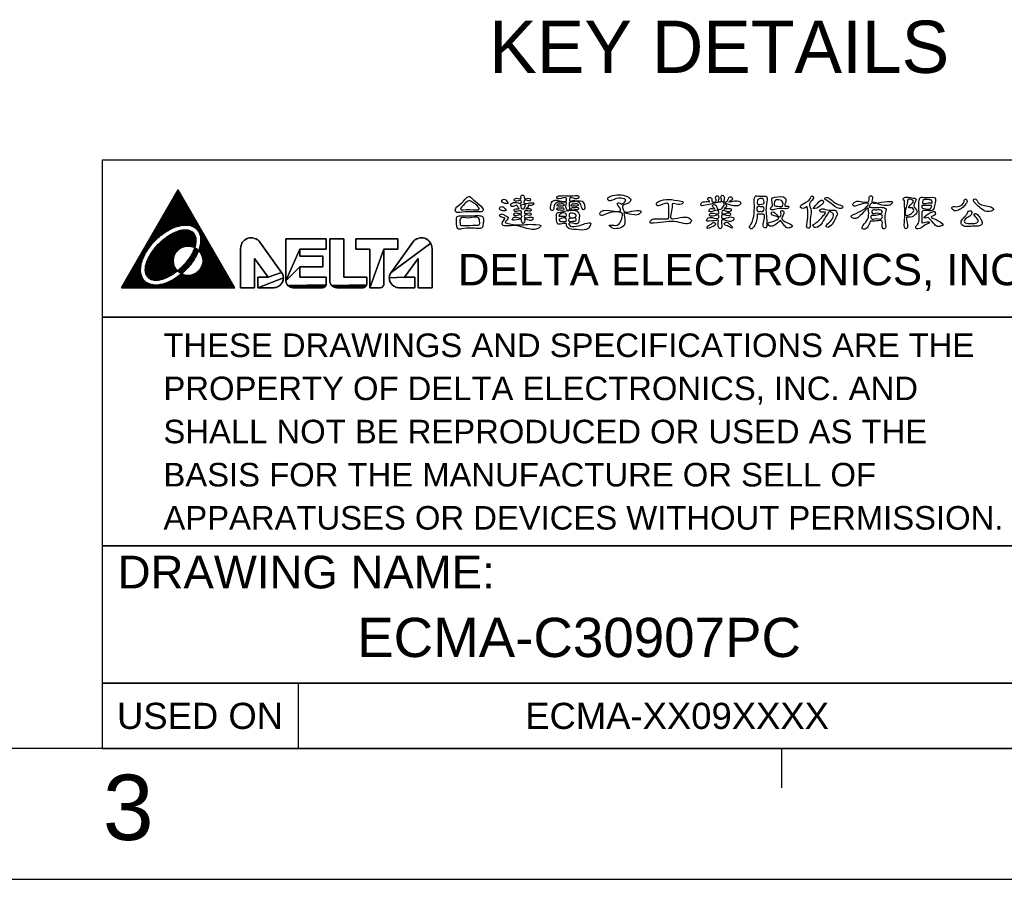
# Model space of a CAD drawing. Extents: x 0 to 420, y 0 to 297.
# Tile 5 of 8: x 252 to 327, y 0 to 66. Entities that reach past the tile are written whole.
import ezdxf
from ezdxf.enums import TextEntityAlignment as Align

# ---------------------------------------------------------------- set-up
doc = ezdxf.new("R2010")
doc.units = 0
doc.header["$LTSCALE"] = 23.1
doc.layers.get('0').update_dxf_attribs({"linetype": 'CONTINUOUS'})
doc.layers.add('8_ALL_NOTES_BALLOONS_SYMBOLS_GT', color=7, linetype='CONTINUOUS')
doc.styles.add('TEXTSTYLE_0', font='txt', dxfattribs={"width": 0.8})
doc.styles.add('TEXTSTYLE_1', font='txt', dxfattribs={"width": 0.8})

msp = doc.modelspace()

# ---------------------------------------------------------------- linework, layer by layer
at = {"color": 3, "linetype": 'CONTINUOUS'}
for p, q in [((410, 55), (258, 55)), ((258, 55), (258, 10)), ((410, 43), (258, 43)), ((258, 43), (331, 43)), ((258, 43), (258, 25.5)), ((410, 25.5), (258, 25.5)), ((258, 25.5), (402, 25.5)), ((258, 25.5), (258, 15)), ((258, 25.5), (331, 25.5)), ((402, 15), (258, 15)), ((258, 15), (402, 15)), ((258, 15), (402, 15)), ((258, 15), (258, 10)), ((315, 15), (273, 15)), ((273, 15), (273, 10)), ((410, 10), (10, 10)), ((258, 10), (402, 10)), ((310, 10), (310, 7))]:
    msp.add_line(p, q, dxfattribs=at)
at = {"color": 5, "linetype": 'CONTINUOUS'}
for p, q in [((259.5, 45.25), (263.830357, 52.75)), ((268.160713, 45.25), (263.830357, 52.75)), ((263.395676, 51.99715), (264.265039, 51.99715)), ((263.440784, 52.075275), (264.21993, 52.075275)), ((263.485892, 52.1534), (264.174822, 52.1534)), ((263.531, 52.231525), (264.129715, 52.231525)), ((263.576107, 52.30965), (264.084606, 52.30965)), ((263.621216, 52.387775), (264.039498, 52.387775)), ((263.666323, 52.4659), (263.994391, 52.4659)), ((263.711431, 52.544025), (263.949282, 52.544025)), ((263.756538, 52.62215), (263.904175, 52.62215)), ((263.761288, 52.630376), (263.848862, 52.71795)), ((263.831187, 52.700275), (263.859067, 52.700275)), ((262.989705, 51.294025), (264.671009, 51.294025)), ((263.034812, 51.37215), (264.625901, 51.37215)), ((263.079921, 51.450275), (264.580794, 51.450275)), ((263.125028, 51.5284), (264.535685, 51.5284)), ((263.170136, 51.606525), (264.490577, 51.606525)), ((263.215245, 51.68465), (264.44547, 51.68465)), ((263.260352, 51.762775), (264.400362, 51.762775)), ((263.30546, 51.8409), (264.355254, 51.8409)), ((263.350569, 51.919025), (264.310146, 51.919025)), ((262.538626, 50.512775), (265.122087, 50.512775)), ((262.583733, 50.5909), (265.07698, 50.5909)), ((262.628842, 50.669025), (265.031872, 50.669025)), ((262.67395, 50.74715), (264.986765, 50.74715)), ((262.719057, 50.825275), (264.941656, 50.825275)), ((262.764166, 50.9034), (264.896548, 50.9034)), ((262.809274, 50.981525), (264.851441, 50.981525)), ((262.854381, 51.05965), (264.806332, 51.05965)), ((262.89949, 51.137775), (264.761225, 51.137775)), ((262.944597, 51.2159), (264.716117, 51.2159)), ((262.087547, 49.731525), (263.233452, 49.731525)), ((262.132655, 49.80965), (263.398058, 49.80965)), ((262.177764, 49.887775), (263.590121, 49.887775)), ((262.222871, 49.9659), (263.833189, 49.9659)), ((262.267979, 50.044025), (264.297577, 50.044025)), ((262.313087, 50.12215), (265.347627, 50.12215)), ((262.358195, 50.200275), (265.30252, 50.200275)), ((262.403302, 50.2784), (265.257411, 50.2784)), ((262.44841, 50.356525), (265.212304, 50.356525)), ((262.493518, 50.43465), (265.167196, 50.43465)), ((264.4939, 50.044025), (265.392735, 50.044025)), ((264.880251, 49.9659), (265.437843, 49.9659)), ((265.04528, 49.887775), (265.482951, 49.887775)), ((265.159304, 49.80965), (265.528058, 49.80965)), ((265.245872, 49.731525), (265.573167, 49.731525)), ((261.681576, 49.0284), (262.235362, 49.0284)), ((261.726685, 49.106525), (262.321792, 49.106525)), ((261.771792, 49.18465), (262.41261, 49.18465)), ((261.8169, 49.262775), (262.508272, 49.262775)), ((261.862007, 49.3409), (262.609351, 49.3409)), ((261.907116, 49.419025), (262.716585, 49.419025)), ((261.952224, 49.49715), (262.830948, 49.49715)), ((261.997331, 49.575275), (262.953775, 49.575275)), ((262.04244, 49.6534), (263.086973, 49.6534)), ((262.814266, 49.0284), (265.177756, 49.0284)), ((262.918761, 49.106525), (265.16444, 49.106525)), ((263.030326, 49.18465), (265.144055, 49.18465)), ((263.150381, 49.262775), (265.11518, 49.262775)), ((263.281039, 49.3409), (265.075702, 49.3409)), ((263.425681, 49.419025), (265.02224, 49.419025)), ((263.5904, 49.49715), (264.9487, 49.49715)), ((263.788651, 49.575275), (264.841629, 49.575275)), ((264.069037, 49.6534), (264.652422, 49.6534)), ((265.314312, 49.6534), (265.618275, 49.6534)), ((265.369472, 49.575275), (265.663382, 49.575275)), ((265.414261, 49.49715), (265.70849, 49.49715)), ((265.450586, 49.419025), (265.753599, 49.419025)), ((265.479782, 49.3409), (265.798706, 49.3409)), ((265.502822, 49.262775), (265.843814, 49.262775)), ((265.520447, 49.18465), (265.888922, 49.18465)), ((265.533227, 49.106525), (265.93403, 49.106525)), ((265.541619, 49.0284), (265.979137, 49.0284)), ((275.15813, 49.000341), (272.066716, 49.000341)), ((272.066716, 49.000341), (272.066716, 45.785763)), ((272.066716, 49.000341), (275.15813, 49.000341)), ((272.066716, 49.000341), (272.066716, 45.785762)), ((275.15813, 48.196696), (275.15813, 49.000341)), ((275.15813, 49.000341), (275.15813, 48.196696)), ((275.426012, 49.000341), (275.426012, 45.78497)), ((276.497538, 49.000341), (275.426012, 49.000341)), ((275.426012, 49.000341), (276.497537, 49.000341)), ((275.426012, 45.785762), (275.426012, 49.000341)), ((276.497537, 46.053644), (276.497537, 49.000341)), ((276.497538, 46.053644), (276.497538, 49.000341)), ((280.638925, 49.000341), (277.424346, 49.000341)), ((277.424346, 49.000341), (277.424346, 48.196696)), ((277.424346, 49.000341), (277.424346, 48.196696)), ((277.424346, 49.000341), (280.638925, 49.000341)), ((280.638925, 48.196696), (280.638925, 49.000341)), ((280.638925, 49.000341), (280.638925, 48.196696)), ((261.230497, 48.24715), (261.55563, 48.24715)), ((261.275605, 48.325275), (261.610901, 48.325275)), ((261.320714, 48.4034), (261.668712, 48.4034)), ((261.365821, 48.481525), (261.729136, 48.481525)), ((261.410929, 48.55965), (261.792265, 48.55965)), ((261.456037, 48.637775), (261.858204, 48.637775)), ((261.501145, 48.7159), (261.92708, 48.7159)), ((261.546252, 48.794025), (261.999041, 48.794025)), ((261.591361, 48.87215), (262.074262, 48.87215)), ((261.636468, 48.950275), (262.152952, 48.950275)), ((262.019815, 48.24715), (263.962217, 48.24715)), ((262.083686, 48.325275), (264.098552, 48.325275)), ((262.150499, 48.4034), (264.313475, 48.4034)), ((262.220381, 48.481525), (265.133383, 48.481525)), ((262.293489, 48.55965), (265.151455, 48.55965)), ((262.370012, 48.637775), (265.16611, 48.637775)), ((262.450186, 48.7159), (265.177116, 48.7159)), ((262.534295, 48.794025), (265.184187, 48.794025)), ((262.622692, 48.87215), (265.18697, 48.87215)), ((262.715826, 48.950275), (265.185016, 48.950275)), ((264.863244, 48.4034), (265.112085, 48.4034)), ((265.06041, 48.24715), (265.214501, 48.24715)), ((265.078166, 48.325275), (265.087717, 48.325275)), ((265.440968, 48.24715), (266.430216, 48.24715)), ((265.463735, 48.325275), (266.385109, 48.325275)), ((265.483962, 48.4034), (266.340001, 48.4034)), ((265.501576, 48.481525), (266.294894, 48.481525)), ((265.516486, 48.55965), (266.249785, 48.55965)), ((265.528585, 48.637775), (266.204677, 48.637775)), ((265.537747, 48.7159), (266.15957, 48.7159)), ((265.543825, 48.794025), (266.114461, 48.794025)), ((265.54599, 48.950275), (266.024246, 48.950275)), ((265.546642, 48.87215), (266.069353, 48.87215)), ((268.60581, 48.2552), (268.60581, 45.25)), ((268.60581, 48.255199), (268.60581, 45.25)), ((271.737574, 46.419334), (270.078604, 48.72985)), ((270.078996, 48.729304), (271.737105, 46.419987)), ((281.777206, 48.72985), (280.118236, 46.419334)), ((281.776814, 48.729304), (280.118705, 46.419987)), ((283.25, 48.2552), (283.25, 45.25)), ((283.25, 45.25), (283.25, 48.255199)), ((260.779419, 47.4659), (261.133547, 47.4659)), ((260.824526, 47.544025), (261.165302, 47.544025)), ((260.869635, 47.62215), (261.19939, 47.62215)), ((260.914742, 47.700275), (261.23579, 47.700275)), ((260.95985, 47.7784), (261.274495, 47.7784)), ((261.004958, 47.856525), (261.315502, 47.856525)), ((261.050066, 47.93465), (261.358821, 47.93465)), ((261.095173, 48.012775), (261.404465, 48.012775)), ((261.140281, 48.0909), (261.452458, 48.0909)), ((261.18539, 48.169025), (261.502832, 48.169025)), ((261.528235, 47.4659), (263.473867, 47.4659)), ((261.565732, 47.544025), (263.487441, 47.544025)), ((261.605834, 47.62215), (263.506814, 47.62215)), ((261.648511, 47.700275), (263.532304, 47.700275)), ((261.693752, 47.7784), (263.564366, 47.7784)), ((261.741554, 47.856525), (263.603646, 47.856525)), ((261.791926, 47.93465), (263.651047, 47.93465)), ((261.844895, 48.012775), (263.707882, 48.012775)), ((261.900495, 48.0909), (263.77613, 48.0909)), ((261.95878, 48.169025), (263.858984, 48.169025)), ((264.640192, 47.4659), (265.082669, 47.4659)), ((264.693875, 47.544025), (265.128951, 47.544025)), ((264.744954, 47.62215), (265.172904, 47.62215)), ((264.793455, 47.700275), (265.214541, 47.700275)), ((264.839394, 47.7784), (265.253873, 47.7784)), ((264.882772, 47.856525), (265.290904, 47.856525)), ((264.923579, 47.93465), (265.325624, 47.93465)), ((264.961791, 48.012775), (265.358019, 48.012775)), ((264.99737, 48.0909), (265.388063, 48.0909)), ((265.030265, 48.169025), (265.317735, 48.169025)), ((265.40059, 48.0909), (266.520432, 48.0909)), ((265.415727, 48.169025), (266.475325, 48.169025)), ((265.468836, 48.012775), (266.56554, 48.012775)), ((265.525671, 47.93465), (266.610649, 47.93465)), ((265.573074, 47.856525), (266.655756, 47.856525)), ((265.612352, 47.7784), (266.700864, 47.7784)), ((265.644416, 47.700275), (266.745972, 47.700275)), ((265.669905, 47.62215), (266.79108, 47.62215)), ((265.689277, 47.544025), (266.836187, 47.544025)), ((265.702852, 47.4659), (266.881296, 47.4659)), ((269.677336, 45.25), (269.677336, 47.484563)), ((269.677336, 47.484563), (270.704748, 46.053644)), ((269.677336, 45.25), (269.677336, 47.484563)), ((269.677336, 47.484563), (270.704748, 46.053644)), ((273.138242, 47.660933), (273.138242, 48.196696)), ((273.138242, 48.196696), (275.15813, 48.196696)), ((273.138242, 48.196696), (275.15813, 48.196696)), ((273.138242, 48.196696), (273.138242, 47.660934)), ((273.138242, 47.660934), (274.890248, 47.660934)), ((274.890249, 47.660933), (273.138242, 47.660933)), ((274.890248, 46.857289), (274.890248, 47.660934)), ((274.890249, 46.857289), (274.890249, 47.660933)), ((277.424346, 48.196696), (278.495872, 48.196696)), ((277.424346, 48.196696), (278.495872, 48.196696)), ((278.495872, 48.196696), (278.495872, 45.25)), ((278.495872, 48.196696), (278.495872, 45.25)), ((279.567399, 45.527118), (279.567399, 48.196696)), ((279.567399, 48.196696), (280.638925, 48.196696)), ((280.638925, 48.196696), (279.567399, 48.196696)), ((279.567399, 48.196696), (279.567399, 45.527119)), ((281.151062, 46.053644), (282.178474, 47.484563)), ((282.178473, 47.484563), (281.151062, 46.053644)), ((282.178473, 45.25), (282.178473, 47.484563)), ((282.178474, 47.484563), (282.178474, 45.25)), ((260.373447, 46.762775), (260.96028, 46.762775)), ((260.418556, 46.8409), (260.968616, 46.8409)), ((260.463663, 46.919025), (260.979927, 46.919025)), ((260.508771, 46.99715), (260.994081, 46.99715)), ((260.553878, 47.075275), (261.010966, 47.075275)), ((260.598987, 47.1534), (261.030488, 47.1534)), ((260.644095, 47.231525), (261.05257, 47.231525)), ((260.689202, 47.30965), (261.07714, 47.30965)), ((260.734311, 47.387775), (261.104147, 47.387775)), ((261.32055, 46.762775), (263.606816, 46.762775)), ((261.330512, 46.8409), (263.566979, 46.8409)), ((261.344197, 46.919025), (263.534414, 46.919025)), ((261.361356, 46.99715), (263.508461, 46.99715)), ((261.381791, 47.075275), (263.488655, 47.075275)), ((261.405335, 47.1534), (263.474666, 47.1534)), ((261.431851, 47.231525), (263.466277, 47.231525)), ((261.461231, 47.30965), (263.463364, 47.30965)), ((261.493382, 47.387775), (263.465881, 47.387775)), ((264.02726, 46.762775), (264.553591, 46.762775)), ((264.108476, 46.8409), (264.623293, 46.8409)), ((264.185972, 46.919025), (264.690021, 46.919025)), ((264.259992, 46.99715), (264.753905, 46.99715)), ((264.330737, 47.075275), (264.815059, 47.075275)), ((264.398373, 47.1534), (264.873574, 47.1534)), ((264.463037, 47.231525), (264.929532, 47.231525)), ((264.524837, 47.30965), (264.982999, 47.30965)), ((264.583865, 47.387775), (265.03403, 47.387775)), ((265.569904, 46.762775), (267.287266, 46.762775)), ((265.60974, 46.8409), (267.242159, 46.8409)), ((265.642306, 46.919025), (267.197051, 46.919025)), ((265.668257, 46.99715), (267.151942, 46.99715)), ((265.688063, 47.075275), (267.106835, 47.075275)), ((265.702052, 47.1534), (267.061727, 47.1534)), ((265.710441, 47.231525), (267.016618, 47.231525)), ((265.710839, 47.387775), (266.926403, 47.387775)), ((265.713356, 47.30965), (266.971511, 47.30965)), ((273.138242, 46.053644), (273.138242, 46.857289)), ((273.138242, 46.857289), (274.890249, 46.857289)), ((273.138242, 46.857289), (273.138242, 46.053644)), ((273.138242, 46.857289), (274.890248, 46.857289)), ((259.922369, 45.981525), (261.097056, 45.981525)), ((259.967476, 46.05965), (261.058572, 46.05965)), ((260.012585, 46.137775), (261.02754, 46.137775)), ((260.057692, 46.2159), (261.002901, 46.2159)), ((260.1028, 46.294025), (260.983861, 46.294025)), ((260.147909, 46.37215), (260.969808, 46.37215)), ((260.193016, 46.450275), (260.960259, 46.450275)), ((260.238123, 46.5284), (260.954822, 46.5284)), ((260.283232, 46.606525), (260.953182, 46.606525)), ((260.32834, 46.68465), (260.955075, 46.68465)), ((261.313072, 46.606525), (263.712446, 46.606525)), ((261.31461, 46.68465), (263.654855, 46.68465)), ((261.316411, 46.5284), (263.75786, 46.5284)), ((261.325241, 46.450275), (263.65785, 46.450275)), ((261.340372, 46.37215), (263.551538, 46.37215)), ((261.36291, 46.294025), (263.437821, 46.294025)), ((261.394431, 46.2159), (263.315121, 46.2159)), ((261.437315, 46.137775), (263.181057, 46.137775)), ((261.495476, 46.05965), (263.031716, 46.05965)), ((261.576285, 45.981525), (262.859727, 45.981525)), ((263.636434, 45.981525), (267.738345, 45.981525)), ((263.752955, 46.05965), (267.693237, 46.05965)), ((263.78163, 46.5284), (264.324935, 46.5284)), ((263.852378, 46.606525), (264.404613, 46.606525)), ((263.862026, 46.137775), (267.64813, 46.137775)), ((263.86573, 46.450275), (264.24146, 46.450275)), ((263.94202, 46.68465), (264.48076, 46.68465)), ((263.964703, 46.2159), (264.337174, 46.2159)), ((263.97081, 46.37215), (264.153872, 46.37215)), ((264.061781, 46.294025), (264.110516, 46.294025)), ((264.839545, 46.2159), (267.603021, 46.2159)), ((265.066203, 46.294025), (267.557913, 46.294025)), ((265.205909, 46.37215), (267.512806, 46.37215)), ((265.310989, 46.450275), (267.467698, 46.450275)), ((265.395088, 46.5284), (267.42259, 46.5284)), ((265.464273, 46.606525), (267.377482, 46.606525)), ((265.521863, 46.68465), (267.332375, 46.68465)), ((270.704748, 46.053644), (269.923663, 46.053644)), ((269.923663, 46.053644), (269.923663, 45.25)), ((269.923663, 46.053644), (269.923663, 45.25)), ((269.923663, 46.053644), (270.704748, 46.053644)), ((275.15813, 46.053644), (273.138242, 46.053644)), ((273.138242, 46.053644), (275.15813, 46.053644)), ((275.15813, 45.527118), (275.15813, 46.053644)), ((275.15813, 46.053644), (275.15813, 45.527119)), ((276.497537, 46.053644), (278.249545, 46.053644)), ((278.249545, 46.053644), (276.497538, 46.053644)), ((278.249545, 45.527118), (278.249545, 46.053644)), ((278.249545, 46.053644), (278.249545, 45.527119)), ((281.932146, 46.053644), (281.151062, 46.053644)), ((281.932146, 46.053644), (281.151062, 46.053644)), ((281.932146, 45.25), (281.932146, 46.053644)), ((281.932146, 46.053644), (281.932146, 45.25)), ((259.5, 45.25), (268.160713, 45.25)), ((259.516397, 45.2784), (268.144316, 45.2784)), ((259.561506, 45.356525), (268.099208, 45.356525)), ((259.606613, 45.43465), (268.054101, 45.43465)), ((259.651721, 45.512775), (261.682282, 45.512775)), ((259.69683, 45.5909), (261.492974, 45.5909)), ((259.741937, 45.669025), (261.368512, 45.669025)), ((259.787045, 45.74715), (261.27568, 45.74715)), ((259.832154, 45.825275), (261.202892, 45.825275)), ((259.877261, 45.9034), (261.144455, 45.9034)), ((261.697491, 45.9034), (262.647341, 45.9034)), ((261.950046, 45.825275), (262.303606, 45.825275)), ((262.582977, 45.512775), (268.008992, 45.512775)), ((262.850325, 45.5909), (267.963885, 45.5909)), ((263.052823, 45.669025), (267.918777, 45.669025)), ((263.223695, 45.74715), (267.873669, 45.74715)), ((263.37452, 45.825275), (267.828561, 45.825275)), ((263.510997, 45.9034), (267.783454, 45.9034)), ((268.60581, 45.25), (269.677336, 45.25)), ((268.60581, 45.25), (269.677336, 45.25)), ((269.923663, 45.25), (271.136828, 45.25)), ((269.923663, 45.25), (271.136828, 45.25)), ((272.602479, 45.25), (274.881011, 45.25)), ((272.602479, 45.25), (274.881011, 45.25)), ((275.961775, 45.25), (277.972426, 45.25)), ((275.961775, 45.25), (277.972426, 45.25)), ((278.495872, 45.25), (279.29028, 45.25)), ((278.495872, 45.25), (279.29028, 45.25)), ((280.718981, 45.25), (281.932146, 45.25)), ((281.932146, 45.25), (280.718981, 45.25)), ((283.25, 45.25), (282.178473, 45.25)), ((282.178474, 45.25), (283.25, 45.25))]:
    msp.add_line(p, q, dxfattribs=at)
at = {"color": 4, "linetype": 'CONTINUOUS'}
msp.add_line((0, 0), (420, 0), dxfattribs=at)
at = {"color": 5, "linetype": 'CONTINUOUS'}
for points in [[(269.268473, 49.054081), (269.369978, 49.06662), (269.472254, 49.066315), (269.573682, 49.053169), (269.672657, 49.02739), (269.767611, 48.989388), (269.857041, 48.939762), (269.939533, 48.8793), (270.013779, 48.808958), (270.078604, 48.72985), (271.737574, 46.419334), (270.704748, 46.053644), (269.677336, 47.484563), (269.677336, 45.249999), (268.60581, 45.249999), (268.60581, 48.255199), (268.612244, 48.357273), (268.631445, 48.457731), (268.663108, 48.554983), (268.706733, 48.647489), (268.761628, 48.733785), (268.826925, 48.812505), (268.90159, 48.882402), (268.984441, 48.94237), (269.074167, 48.99146), (269.169346, 49.028894), (269.268473, 49.054081)], [(275.15813, 49.000341), (275.15813, 48.196696), (273.138242, 48.196696), (272.066716, 45.785763), (272.066716, 49.000341), (275.15813, 49.000341)], [(278.249545, 46.053644), (278.249545, 45.527118), (278.248026, 45.498151), (278.243489, 45.469502), (275.563908, 45.426953), (275.528613, 45.470465), (275.498054, 45.517424), (275.472567, 45.567318), (275.45243, 45.6196), (275.437862, 45.6737), (275.429024, 45.729025), (275.426012, 45.78497), (275.426012, 49.000341), (276.497538, 49.000341), (276.497538, 46.053644), (278.249545, 46.053644)], [(277.424346, 48.196696), (277.424346, 49.000341), (280.638925, 49.000341), (280.638925, 48.196696), (279.567399, 48.196696), (278.495872, 45.249999), (278.495872, 48.196696), (277.424346, 48.196696)], [(282.485832, 49.06662), (282.587337, 49.054081), (282.686463, 49.028894), (282.781643, 48.99146), (282.871368, 48.94237), (282.954219, 48.882402), (283.028885, 48.812505), (283.094182, 48.733785), (283.149077, 48.647489), (280.118236, 46.419334), (281.777206, 48.72985), (281.842031, 48.808958), (281.916277, 48.8793), (281.998768, 48.939762), (282.088199, 48.989388), (282.183153, 49.02739), (282.282127, 49.053169), (282.383556, 49.066315), (282.485832, 49.06662)], [(282.178474, 47.484563), (281.151062, 46.053644), (279.980056, 45.998307), (279.986664, 46.088017), (280.004122, 46.176261), (280.032172, 46.261729), (280.070399, 46.343155), (280.118236, 46.419334), (283.149077, 48.647489), (283.192702, 48.554983), (283.224365, 48.457731), (283.243566, 48.357273), (283.25, 48.255199), (283.25, 45.249999), (282.178474, 45.249999), (282.178474, 47.484563)], [(274.890249, 47.660933), (274.890249, 46.857289), (273.138242, 46.857289), (272.066716, 45.785763), (273.138242, 48.196696), (273.138242, 47.660933), (274.890249, 47.660933)], [(279.319247, 45.251518), (279.29028, 45.249999), (278.495872, 45.249999), (279.567399, 48.196696), (279.567399, 45.527118), (279.565881, 45.498151), (279.561343, 45.469502), (279.553836, 45.441484), (279.543441, 45.414404), (279.530272, 45.388559), (279.514474, 45.364232), (279.496219, 45.34169), (279.475709, 45.321179), (279.453166, 45.302924), (279.428839, 45.287127), (279.402994, 45.273958), (279.375914, 45.263563), (279.347896, 45.256055), (279.319247, 45.251518)], [(275.15813, 46.053644), (275.15813, 45.527118), (275.156612, 45.498151), (275.152074, 45.469502), (272.204329, 45.427267), (272.169037, 45.470849), (272.138494, 45.517881), (272.113035, 45.567848), (272.092938, 45.620203), (272.078424, 45.674371), (272.069651, 45.72976), (272.066716, 45.785763), (273.138242, 46.857289), (273.138242, 46.053644), (275.15813, 46.053644)], [(271.869146, 46.088017), (271.875753, 45.998307), (269.923663, 45.249999), (269.923663, 46.053644), (270.704748, 46.053644), (271.737574, 46.419334), (271.785411, 46.343155), (271.823638, 46.261729), (271.851688, 46.176261), (271.869146, 46.088017)], [(271.226615, 45.255475), (271.136828, 45.249999), (269.923663, 45.249999), (271.875753, 45.998307), (271.871412, 45.908459), (271.856186, 45.819803), (271.830301, 45.733655), (271.794141, 45.651289), (271.748241, 45.573927), (271.693282, 45.502716), (271.630078, 45.438709), (271.559565, 45.382856), (271.482789, 45.335984), (271.400886, 45.298787), (271.315071, 45.271818), (271.226615, 45.255475)], [(281.932146, 46.053644), (281.932146, 45.249999), (280.718981, 45.249999), (280.629195, 45.255475), (280.540738, 45.271818), (280.454923, 45.298787), (280.373021, 45.335984), (280.296244, 45.382856), (280.225732, 45.438709), (280.162527, 45.502716), (280.107568, 45.573927), (280.061669, 45.651289), (280.025509, 45.733655), (279.999624, 45.819803), (279.984398, 45.908459), (279.980056, 45.998307), (281.151062, 46.053644), (281.932146, 46.053644)], [(275.144567, 45.441484), (275.134172, 45.414404), (272.243983, 45.387613), (272.204329, 45.427267), (275.152074, 45.469502), (275.144567, 45.441484)], [(275.121003, 45.388559), (275.105205, 45.364232), (275.086951, 45.34169), (275.06644, 45.321179), (272.384564, 45.296319), (272.334597, 45.321778), (272.287565, 45.352321), (272.243983, 45.387613), (275.134172, 45.414404), (275.121003, 45.388559)], [(275.043898, 45.302924), (275.019571, 45.287127), (274.993726, 45.273958), (272.491088, 45.261707), (272.436919, 45.276222), (272.384564, 45.296319), (275.06644, 45.321179), (275.043898, 45.302924)], [(274.966646, 45.263563), (274.938628, 45.256055), (274.909978, 45.251518), (274.881011, 45.249999), (272.602479, 45.249999), (272.546476, 45.252935), (272.491088, 45.261707), (274.993726, 45.273958), (274.966646, 45.263563)], [(278.235981, 45.441484), (278.225586, 45.414404), (275.603554, 45.387366), (275.563908, 45.426953), (278.243489, 45.469502), (278.235981, 45.441484)], [(278.212418, 45.388559), (278.19662, 45.364232), (278.178365, 45.34169), (278.157854, 45.321179), (275.744053, 45.296233), (275.694122, 45.321646), (275.647117, 45.352135), (275.603554, 45.387366), (278.225586, 45.414404), (278.212418, 45.388559)], [(278.135312, 45.302924), (278.110985, 45.287127), (278.08514, 45.273958), (275.850486, 45.261685), (275.796365, 45.276173), (275.744053, 45.296233), (278.157854, 45.321179), (278.135312, 45.302924)], [(278.05806, 45.263563), (278.030042, 45.256055), (278.001393, 45.251518), (277.972426, 45.249999), (275.961775, 45.249999), (275.905825, 45.252929), (275.850486, 45.261685), (278.08514, 45.273958), (278.05806, 45.263563)]]:
    msp.add_lwpolyline(points, close=True, dxfattribs=at)
msp.add_circle((264.58836, 47.3125), 1.125, dxfattribs=at)
for centre, radius, start, end in [((269.418692, 48.2552), 0.812882, 35.67867, 180), ((269.418692, 48.255199), 0.812882, 35.7260569, 180), ((282.437118, 48.2552), 0.812882, 0, 144.32133), ((282.437118, 48.255199), 0.812882, 0, 144.27394317), ((271.136828, 45.988984), 0.738984, 270, 35.67867), ((271.136828, 45.988983), 0.738984, 270, 35.61636631), ((280.718981, 45.988984), 0.738984, 144.32133, 270), ((280.718981, 45.988983), 0.738984, 144.38363364, 270), ((272.602479, 45.785763), 0.535763, 180, 270), ((272.602479, 45.785762), 0.535763, 180, 270), ((274.881011, 45.527119), 0.277119, 270, 360), ((274.881011, 45.527118), 0.277119, 270, 360), ((275.961775, 45.785762), 0.535763, 180, 270), ((275.961775, 45.785763), 0.535763, 180.08472553, 270), ((277.972426, 45.527119), 0.277119, 270, 360), ((277.972426, 45.527118), 0.277119, 270, 360), ((279.29028, 45.527119), 0.277119, 270, 360), ((279.29028, 45.527118), 0.277119, 270, 360)]:
    msp.add_arc(centre, radius, start, end, dxfattribs=at)
for points in [[(286.149712, 51.056455), (286.908726, 51.045965), (287.093086, 51.076895), (287.161353, 51.192988), (287.004407, 51.483519), (286.41983, 51.982338), (286.204569, 52.17078), (286.067468, 52.239018), (285.941452, 52.163778), (285.38721, 51.617133), (285.024925, 51.2134), (285.079754, 51.042478), (285.370285, 51.008628), (286.149712, 51.056455)], [(288.909811, 51.941485), (288.841544, 52.009752), (288.700956, 52.009752), (288.602355, 51.945001), (288.578428, 51.838801), (288.728371, 51.733226), (288.92322, 51.681884), (289.049832, 51.698809), (289.005492, 51.818389), (288.909811, 51.941485)], [(290.612172, 51.558789), (290.73178, 51.548271), (290.919627, 51.568683), (291.039236, 51.695294), (290.912625, 51.750123), (290.280817, 51.746636), (290.287224, 51.866244), (290.290739, 51.904148), (290.632612, 51.897146), (290.77612, 51.952003), (290.76271, 52.047684), (290.314638, 52.088508), (290.280817, 52.273464), (290.130278, 52.3347), (290.04452, 52.177187), (290.058525, 52.092024), (289.573144, 52.044169), (289.54573, 51.92456), (289.753989, 51.876734), (290.068447, 51.900661), (290.071962, 51.746636), (289.846183, 51.746636), (289.381186, 51.715706), (289.285533, 51.634029), (289.292536, 51.496929), (289.531725, 51.496929), (289.746986, 51.541864), (289.846183, 51.39484), (289.917937, 51.299159), (289.559139, 51.251333), (289.531725, 51.131129), (289.740579, 51.083302), (290.071962, 51.10723), (290.102864, 50.963694), (289.531725, 50.919354), (289.50431, 50.806776), (289.702647, 50.758922), (290.099377, 50.789851), (290.088859, 50.628823), (289.648413, 50.645748), (289.432528, 50.577482), (289.388189, 50.454386), (289.531725, 50.406559), (290.088859, 50.454386), (290.136714, 50.235609), (290.211983, 50.174345), (290.283737, 50.225686), (290.325156, 50.447979), (290.321641, 50.454386), (290.676951, 50.406559), (290.930145, 50.450899), (290.99141, 50.573995), (290.693848, 50.639341), (290.318154, 50.628823), (290.318154, 50.786336), (290.693848, 50.779362), (290.830949, 50.830675), (290.816972, 50.919354), (290.321641, 50.960802), (290.355491, 51.110717), (290.687441, 51.10431), (290.830949, 51.158572), (290.816972, 51.254253), (290.417322, 51.295672), (290.571348, 51.391353), (290.612172, 51.558789)], [(293.539706, 51.767048), (293.577043, 51.179579), (293.652312, 51.117719), (293.724066, 51.169061), (293.765485, 51.391353), (293.758483, 51.767048), (294.595659, 51.695294), (294.670928, 51.514449), (294.82844, 51.209913), (294.900194, 51.264742), (294.944534, 51.40825), (294.927637, 51.487006), (294.90371, 51.599613), (294.739195, 51.866244), (293.76197, 51.952003), (293.79582, 52.10892), (294.17211, 52.061094), (294.424736, 52.105433), (294.486568, 52.228529), (294.189034, 52.293876), (293.061328, 52.286873), (292.845443, 52.218606), (292.801104, 52.095511), (292.94464, 52.047684), (293.508776, 52.10892), (293.543193, 51.948488), (292.780692, 51.941485), (292.445821, 51.852806), (292.315723, 51.411765), (292.332648, 51.2134), (292.421894, 51.152136), (292.521091, 51.185986), (292.568917, 51.391353), (292.692013, 51.702296), (293.508776, 51.767048), (293.539706, 51.767048)], [(297.926897, 50.984701), (298.750663, 50.816699), (299.133388, 50.898942), (299.249481, 51.090305), (299.105973, 51.145134), (297.888993, 51.182471), (297.855143, 51.305595), (297.810804, 51.463107), (298.26877, 51.722708), (298.45313, 51.9689), (298.186526, 52.215119), (296.914689, 52.242534), (296.702914, 52.095511), (296.733844, 51.937998), (297.051789, 51.95549), (297.950824, 52.047684), (298.07392, 51.95841), (298.008573, 51.814902), (297.759462, 51.650954), (297.74197, 51.643952), (297.632879, 51.722708), (297.471851, 51.736713), (297.410587, 51.661444), (297.471851, 51.565791), (297.677218, 51.182471), (296.408896, 51.169061), (296.180197, 51.069893), (296.081, 50.888453), (296.14578, 50.792772), (296.422901, 50.834191), (297.690628, 51.005113), (297.704633, 51.001626), (297.69763, 50.334806), (297.414102, 50.037244), (296.873865, 50.037244), (296.8126, 50.023834), (296.877352, 49.935156), (297.369763, 49.767721), (297.831216, 49.907741), (297.926897, 50.984701)], [(301.325835, 50.529655), (300.519561, 50.52614), (300.317709, 50.523248), (300.003251, 50.417049), (299.944907, 50.225686), (300.191098, 50.181347), (301.996143, 50.283464), (302.655989, 50.136441), (302.888175, 50.153933), (303.090027, 50.389635), (303.028196, 50.488803), (301.67471, 50.529655), (301.616366, 50.529655), (301.613446, 51.411765), (301.633858, 51.643952), (302.098826, 51.620025), (302.324039, 51.643952), (302.467546, 51.797977), (302.314116, 51.859809), (300.573823, 51.83591), (300.433802, 51.719221), (300.437289, 51.558789), (300.724333, 51.558789), (301.336325, 51.637545), (301.339812, 51.630542), (301.356737, 51.083302), (301.332809, 50.547147), (301.325835, 50.529655)], [(305.176304, 50.410047), (305.220615, 49.81206), (305.299399, 49.750229), (305.37464, 49.805058), (305.41898, 50.034352), (305.409057, 50.417049), (305.99715, 50.324883), (306.208924, 50.358705), (306.348945, 50.529655), (306.294088, 50.611899), (305.409057, 50.621821), (305.409057, 50.762437), (305.945808, 50.758922), (306.095723, 50.816699), (306.078826, 50.915867), (305.412573, 50.9538), (305.442907, 51.121235), (305.819197, 51.07338), (306.082313, 51.117719), (306.147064, 51.247817), (305.836122, 51.312569), (305.610342, 51.302079), (305.727031, 51.377349), (305.75093, 51.579201), (305.692614, 51.650954), (306.49594, 51.503931), (306.872257, 51.729711), (306.8174, 51.814902), (305.976142, 51.828907), (306.13717, 51.921073), (306.236339, 52.051171), (306.13717, 52.198194), (305.983145, 52.177187), (305.890951, 51.961926), (305.802272, 51.832394), (305.583495, 51.838801), (305.586415, 51.921073), (305.60042, 52.016754), (305.583495, 52.262946), (305.4365, 52.32129), (305.357715, 52.17078), (305.385158, 52.003345), (305.378156, 51.842317), (305.166381, 51.842317), (305.183278, 52.040682), (305.152376, 52.242534), (305.015843, 52.29036), (304.944089, 52.15034), (304.971503, 51.842317), (304.69441, 51.838801), (304.660561, 52.006237), (304.636633, 52.095511), (304.52346, 52.156775), (304.410854, 52.146853), (304.342615, 52.071583), (304.420776, 51.917586), (304.506535, 51.83591), (304.335613, 51.832394), (304.130245, 51.828907), (303.860127, 51.733226), (303.80938, 51.565791), (304.024642, 51.531346), (305.610342, 51.65447), (305.456912, 51.323087), (305.4365, 51.299159), (305.080623, 51.295672), (305.00884, 51.487006), (304.991944, 51.527859), (304.824509, 51.603128), (304.708387, 51.544784), (304.735234, 51.435693), (304.882258, 51.295672), (304.7049, 51.305595), (304.479121, 51.233812), (304.434781, 51.10723), (304.581804, 51.059375), (305.159379, 51.117719), (305.186793, 50.950284), (304.776654, 50.950284), (304.513537, 50.898942), (304.482608, 50.77236), (304.701385, 50.721018), (305.186793, 50.758922), (305.183278, 50.621821), (304.680973, 50.615414), (304.30817, 50.52614), (304.260344, 50.37271), (304.458709, 50.338293), (305.176304, 50.410047)], [(308.138227, 50.871528), (308.513949, 50.882017), (308.582783, 50.875015), (308.589219, 50.109593), (308.660972, 49.866917), (308.80448, 49.84299), (308.873314, 50.078692), (308.80448, 51.316084), (308.886752, 51.98934), (308.859309, 52.208117), (308.476612, 52.249536), (308.226906, 52.262946), (308.022133, 52.276355), (307.936375, 52.187677), (307.905445, 51.98934), (307.772427, 50.348782), (307.638841, 50.085694), (307.536753, 49.863402), (307.652846, 49.760718), (307.87511, 49.911228), (308.138227, 50.871528)], [(308.585703, 51.664959), (308.162154, 51.664959), (308.179079, 51.992827), (308.408346, 52.078586), (308.585703, 52.023757), (308.599708, 51.664959), (308.585703, 51.664959)], [(309.303865, 51.476517), (309.17028, 51.374428), (309.173767, 51.233812), (309.426961, 51.233812), (310.240237, 51.28867), (310.438602, 51.305595), (310.565185, 51.442667), (310.432195, 51.496929), (310.257729, 51.496929), (310.309071, 51.862729), (310.267652, 52.112436), (309.460811, 52.167265), (309.28986, 52.119438), (309.232111, 51.98934), (309.249036, 51.900661), (309.300378, 51.514449), (309.303865, 51.476517)], [(309.700595, 51.496929), (309.597912, 51.500444), (309.495228, 51.503931), (309.51564, 51.941485), (309.785759, 51.965413), (309.977121, 51.931563), (310.011538, 51.907664), (310.059393, 51.496929), (309.700595, 51.496929)], [(311.923944, 51.47303), (311.926864, 51.463107), (311.923944, 50.068174), (311.954278, 49.832472), (312.108304, 49.805058), (312.173055, 50.126518), (312.190547, 51.422255), (312.125229, 51.671366), (312.409324, 52.215119), (312.320079, 52.269948), (312.217395, 52.129361), (311.964768, 51.845804), (311.523727, 51.586203), (311.431561, 51.463107), (311.510317, 51.333009), (311.718577, 51.323087), (311.923944, 51.47303)], [(313.441378, 51.937998), (313.919784, 51.586203), (314.583117, 51.319571), (314.600014, 51.326007), (314.671768, 51.415252), (314.320001, 51.627027), (313.687569, 52.051171), (313.475795, 52.15326), (313.338694, 52.115923), (313.301357, 52.016754), (313.441378, 51.937998)], [(316.782539, 50.338293), (317.260917, 50.358705), (317.674571, 50.345295), (317.749812, 49.78113), (317.832084, 49.743793), (317.94469, 49.832472), (317.948177, 50.061767), (317.914356, 50.926357), (317.968589, 51.124722), (317.999519, 51.22389), (317.948177, 51.319571), (317.791232, 51.384351), (317.356598, 51.387838), (316.87822, 51.398356), (316.765614, 51.40825), (316.721274, 51.398356), (316.864782, 51.705783), (317.343188, 51.678369), (317.992517, 51.531346), (318.361804, 51.613617), (318.47441, 51.797977), (318.337905, 51.849319), (316.905634, 51.880221), (316.946487, 52.064581), (316.942971, 52.208117), (316.850805, 52.266461), (316.710785, 52.239018), (316.68337, 52.095511), (316.669932, 51.880221), (315.760408, 51.859809), (315.538144, 51.763561), (315.442462, 51.58969), (315.507809, 51.496929), (315.770897, 51.534861), (316.618591, 51.688887), (315.688654, 50.933359), (315.326369, 50.704093), (315.391121, 50.604924), (316.017117, 50.768844), (316.64952, 51.292157), (316.655928, 51.138131), (316.598179, 50.51273), (316.218374, 49.989418), (316.167032, 49.784646), (316.300645, 49.719894), (316.775536, 50.321368), (316.782539, 50.338293)], [(319.385097, 51.931563), (319.385097, 50.218684), (319.432952, 49.81206), (319.511708, 49.750229), (319.586949, 49.805058), (319.631288, 50.034352), (319.624881, 50.656238), (319.723483, 50.639341), (320.195453, 50.816699), (320.362888, 51.080382), (320.103259, 51.483519), (320.127187, 51.634029), (320.26372, 52.057578), (320.065355, 52.10892), (319.68263, 52.174267), (319.467369, 52.177187), (319.337271, 52.112436), (319.299934, 51.996342), (319.385097, 51.931563)], [(319.624881, 51.808467), (319.655216, 51.979417), (320.000604, 51.952003), (320.051946, 51.917586), (319.829653, 51.555273), (319.733972, 51.367426), (319.853581, 51.353421), (319.935824, 51.370913), (320.106775, 51.148649), (320.021016, 51.008628), (319.651729, 50.789851), (319.621366, 50.779362), (319.624881, 51.808467)], [(320.916536, 52.156775), (320.561253, 52.102513), (320.520401, 51.945001), (320.516914, 50.495805), (320.41423, 50.106106), (320.27421, 49.935156), (320.294622, 49.788133), (320.417717, 49.743793), (320.981882, 50.051249), (321.237996, 50.163855), (321.34068, 50.246127), (321.224587, 50.283464), (320.783517, 50.21171), (320.735691, 50.21171), (320.715251, 50.324883), (320.725173, 50.939795), (320.745613, 51.083302), (321.162727, 51.145134), (321.347682, 51.134644), (321.596794, 51.199991), (321.658625, 51.404763), (321.764824, 51.866244), (321.778234, 52.047684), (321.135313, 52.146853), (320.916536, 52.156775)], [(321.467263, 51.729711), (321.111385, 51.722708), (320.766592, 51.736713), (320.810932, 51.921073), (321.275929, 51.982338), (321.46026, 51.937998), (321.477185, 51.729711), (321.467263, 51.729711)], [(323.957243, 51.866244), (323.895412, 51.691807), (323.47827, 51.459592), (323.232646, 51.456105), (323.068131, 51.449102), (323.013869, 51.377349), (323.085622, 51.227405), (323.235566, 51.138131), (323.611855, 51.230325), (324.100751, 51.657957), (324.18943, 51.873247), (324.14509, 51.985825), (324.059927, 52.020241), (323.981171, 51.985825), (323.957243, 51.866244)], [(324.801421, 51.712786), (325.46827, 51.162059), (325.905824, 51.086818), (326.206277, 51.278152), (326.124601, 51.360424), (325.184146, 51.637545), (325.081462, 51.712786), (325.009709, 51.814902), (324.852763, 52.016754), (324.70574, 52.016754), (324.688843, 51.883736), (324.801421, 51.712786)], [(286.361514, 51.77405), (286.717364, 51.503931), (286.864387, 51.281667), (286.142737, 51.233812), (285.41814, 51.254253), (285.7396, 51.667879), (286.067468, 51.897146), (286.361514, 51.77405)], [(288.731858, 51.391353), (288.653102, 51.449102), (288.516596, 51.435693), (288.427918, 51.356908), (288.413913, 51.247817), (288.578428, 51.162059), (288.776197, 51.134644), (288.902808, 51.165574), (288.845059, 51.278152), (288.731858, 51.391353)], [(290.085967, 51.568683), (290.39691, 51.568683), (290.36598, 51.476517), (290.273814, 51.295672), (290.095861, 51.299159), (290.037517, 51.487006), (290.003696, 51.562276), (290.085967, 51.568683)], [(293.515779, 50.160368), (293.591048, 49.890816), (294.298721, 49.698887), (295.050733, 49.702374), (295.242095, 49.839474), (295.347671, 50.208195), (295.275917, 50.208195), (294.117281, 49.928153), (293.758483, 50.034352), (293.714144, 50.160368), (294.189034, 50.14693), (294.424736, 50.19127), (294.49357, 50.426971), (294.520418, 50.782849), (294.459153, 50.970696), (292.94464, 51.011548), (292.818624, 50.974212), (292.773689, 50.73851), (292.791209, 50.317881), (292.86937, 50.123031), (293.085227, 50.123031), (293.515779, 50.160368)], [(293.043808, 51.363911), (292.832033, 51.323087), (292.808106, 51.220403), (292.982544, 51.179579), (293.327932, 51.24433), (293.317442, 51.323087), (293.112075, 51.356908), (293.043808, 51.363911)], [(293.057813, 51.664959), (292.845443, 51.62354), (292.821544, 51.520856), (292.995981, 51.480032), (293.23517, 51.496929), (293.354779, 51.544784), (293.344857, 51.62354), (293.057813, 51.664959)], [(294.124283, 51.377349), (293.912509, 51.336496), (293.887986, 51.233812), (294.062452, 51.192988), (294.34306, 51.209913), (294.46264, 51.25774), (294.452151, 51.336496), (294.124283, 51.377349)], [(294.137693, 51.664959), (293.925918, 51.62354), (293.901991, 51.520856), (294.076428, 51.480032), (294.315646, 51.496929), (294.435226, 51.544784), (294.424736, 51.62354), (294.137693, 51.664959)], [(308.370442, 51.097307), (308.151665, 51.10431), (308.158639, 51.435693), (308.373929, 51.442667), (308.561776, 51.435693), (308.592706, 51.435693), (308.585703, 51.10431), (308.370442, 51.097307)], [(313.356214, 51.035476), (313.352699, 51.018551), (313.147332, 50.721018), (312.836389, 50.382632), (312.53534, 50.14693), (312.391832, 50.010425), (312.453664, 49.897252), (312.583195, 49.859915), (313.475795, 50.840598), (313.564473, 50.984701), (313.571476, 51.008628), (313.923271, 50.936875), (313.96469, 50.806776), (313.571476, 50.194785), (313.413963, 49.935156), (313.468792, 49.869809), (313.595403, 49.883814), (314.172978, 50.683681), (314.237729, 50.806776), (314.261657, 50.868041), (314.203879, 51.052968), (314.087786, 51.172576), (313.889421, 51.179579), (313.352699, 51.24433), (313.079093, 51.275232), (312.921552, 51.162059), (312.959484, 51.049452), (313.102992, 51.035476), (313.356214, 51.035476)], [(313.11643, 51.65447), (313.195186, 51.808467), (313.089583, 51.948488), (312.963, 51.910584), (312.491001, 51.415252), (312.422762, 51.319571), (312.53534, 51.305595), (313.020749, 51.579201), (313.11643, 51.65447)], [(317.315774, 50.987621), (316.905634, 50.998139), (316.929562, 51.162059), (317.17924, 51.192988), (317.585893, 51.182471), (317.637234, 51.155652), (317.685061, 50.994624), (317.315774, 50.987621)], [(320.75959, 51.544784), (321.361092, 51.548271), (321.46026, 51.534861), (321.415921, 51.343499), (320.896124, 51.302079), (320.773028, 51.326007), (320.749101, 51.544784), (320.75959, 51.544784)], [(286.782143, 49.78113), (287.069159, 49.835987), (287.154918, 50.126518), (287.18528, 50.461388), (287.110606, 50.69709), (286.822967, 50.762437), (285.828279, 50.758922), (285.336463, 50.744917), (285.178951, 50.700577), (285.127609, 50.424051), (285.144506, 49.989418), (285.243702, 49.750229), (285.506819, 49.750229), (286.170152, 49.80157), (286.782143, 49.78113)], [(286.040621, 50.571075), (286.857384, 50.523248), (286.888314, 50.324883), (286.857384, 50.061767), (286.655532, 50.023834), (285.612989, 50.003422), (285.432145, 50.030837), (285.390725, 50.205274), (285.397728, 50.502241), (286.040621, 50.571075)], [(288.492669, 50.680165), (288.721964, 50.608411), (288.824052, 50.567559), (288.793718, 50.488803), (288.639692, 50.058251), (288.698036, 50.013345), (288.889399, 49.972493), (289.624486, 49.999907), (290.786609, 49.722814), (291.200264, 49.722814), (291.490795, 49.876811), (291.572471, 49.999907), (291.435966, 50.051249), (290.58127, 50.092101), (288.96464, 50.194785), (288.84798, 50.259536), (288.930223, 50.376225), (289.073759, 50.642828), (288.957637, 50.711095), (288.824052, 50.782849), (288.622767, 50.89194), (288.499671, 50.858118), (288.424402, 50.768844), (288.492669, 50.680165)], [(293.522781, 50.495805), (293.515779, 50.334806), (293.180908, 50.324883), (293.01988, 50.348782), (292.986059, 50.488803), (292.992466, 50.492318), (293.522781, 50.51273), (293.522781, 50.495805)], [(293.519294, 50.700577), (292.986059, 50.721018), (292.975541, 50.721018), (292.992466, 50.813779), (293.519294, 50.868041), (293.519294, 50.700577)], [(293.717659, 50.516246), (294.277713, 50.492318), (294.250866, 50.37271), (294.076428, 50.345295), (293.707141, 50.341808), (293.717659, 50.516246)], [(293.741558, 50.735023), (293.738071, 50.871528), (294.250866, 50.830675), (294.277713, 50.714582), (293.734556, 50.700577), (293.741558, 50.735023)], [(309.908854, 50.403044), (310.168484, 50.068174), (310.425193, 49.828985), (310.712208, 49.866917), (310.824814, 49.959083), (310.753061, 50.047762), (310.015053, 50.55707), (310.162077, 51.045965), (310.100217, 51.141647), (310.011538, 51.158572), (309.9433, 51.110717), (309.946191, 50.994624), (309.861028, 50.669676), (309.495228, 50.957287), (309.317303, 51.052968), (309.215187, 51.008628), (309.215187, 50.875015), (309.426961, 50.751919), (309.758344, 50.54366), (309.754857, 50.540145), (309.119534, 50.253129), (308.927576, 50.139928), (309.023257, 50.010425), (309.18077, 49.952081), (309.614836, 50.143443), (309.905367, 50.400124), (309.908854, 50.403044)], [(317.260917, 50.55707), (316.850805, 50.564072), (316.892225, 50.782849), (316.909121, 50.782849), (317.315774, 50.799774), (317.681574, 50.789851), (317.674571, 50.564072), (317.260917, 50.55707)], [(321.207066, 50.615414), (321.617801, 50.198272), (321.911252, 49.945078), (322.307954, 50.013345), (322.328394, 50.023834), (322.26713, 50.167371), (321.463776, 50.69709), (321.651623, 50.779362), (321.767716, 50.90946), (321.699478, 51.07338), (321.566459, 51.066377), (320.947465, 50.693575), (320.875712, 50.621821), (320.981882, 50.580997), (321.207066, 50.615414)], [(324.121191, 50.796259), (323.970653, 50.635826), (323.738466, 50.345295), (323.748389, 50.112513), (324.021995, 49.941591), (324.479961, 49.945078), (324.821862, 49.955568), (325.115879, 49.98301), (325.314244, 50.099104), (325.341659, 50.246127), (325.215076, 50.529655), (324.972372, 50.851116), (324.828836, 50.939795), (324.753595, 50.919354), (324.733183, 50.827188), (324.835838, 50.669676), (325.030716, 50.317881), (324.92103, 50.21171), (324.575642, 50.170858), (324.138088, 50.187783), (323.981171, 50.273541), (323.991093, 50.406559), (324.387795, 50.72802), (324.54182, 50.957287), (324.497481, 51.110717), (324.37087, 51.138131), (324.254181, 51.025553), (324.121191, 50.796259)], [(261.261262, 45.761262), (261.523643, 45.575307), (261.852368, 45.472924), (262.234802, 45.458048), (262.65625, 45.53125), (263.100516, 45.689717), (263.550526, 45.92736), (263.988987, 46.235046), (264.399049, 46.600951), (264.764954, 47.011013), (265.07264, 47.449474), (265.310283, 47.899484), (265.46875, 48.34375), (265.541952, 48.765198), (265.527076, 49.147632), (265.424693, 49.476356), (265.238738, 49.738738), (264.976356, 49.924693), (264.647632, 50.027076), (264.265197, 50.041952), (263.843749, 49.96875), (263.399484, 49.810283), (262.949474, 49.57264), (262.511013, 49.264954), (262.100951, 48.899049), (261.735046, 48.488987), (261.42736, 48.050526), (261.189717, 47.600516), (261.031249, 47.15625), (260.958047, 46.734802), (260.972924, 46.352368), (261.075307, 46.023644), (261.261262, 45.761262)], [(304.598729, 50.116029), (304.294761, 49.859915), (304.297681, 49.815575), (304.73875, 49.941591), (304.909672, 50.037244), (304.930084, 50.167371), (304.817506, 50.242611), (304.598729, 50.116029)], [(305.682691, 50.044246), (306.047896, 49.880327), (306.212411, 49.818467), (306.225849, 49.887329), (306.126652, 49.989418), (305.883948, 50.229202), (305.716513, 50.266539), (305.610342, 50.153933), (305.682691, 50.044246)], [(261.526427, 46.026427), (261.731982, 45.887108), (261.995874, 45.819379), (262.307961, 45.825842), (262.65625, 45.906249), (263.027357, 46.057511), (263.40702, 46.273815), (263.780648, 46.546847), (264.133884, 46.866116), (264.453153, 47.219352), (264.726185, 47.59298), (264.942488, 47.972643), (265.09375, 48.343749), (265.174158, 48.692039), (265.180621, 49.004126), (265.112892, 49.268018), (264.973573, 49.473573), (264.768017, 49.612892), (264.504125, 49.680621), (264.192038, 49.674158), (263.843749, 49.593751), (263.472643, 49.442489), (263.09298, 49.226185), (262.719351, 48.953153), (262.366115, 48.633884), (262.046847, 48.280648), (261.773814, 47.90702), (261.557511, 47.527357), (261.406249, 47.156251), (261.325842, 46.807961), (261.319378, 46.495874), (261.387108, 46.231982), (261.526427, 46.026427)]]:
    msp.add_spline(points, degree=3, dxfattribs=at)

# ---------------------------------------------------------------- texts
at = {"color": 5, "linetype": 'CONTINUOUS', "style": 'TEXTSTYLE_0'}
msp.add_text('DELTA ELECTRONICS, INC. ', height=2.4, dxfattribs=at).set_placement((285.227426, 45.436969), (330.220735, 45.436969), align=Align.FIT)
at = {"color": 1, "linetype": 'CONTINUOUS', "style": 'TEXTSTYLE_0'}
for s, height, p, p2 in [('THESE DRAWINGS AND SPECIFICATIONS ARE THE', 1.8, (262.7, 39.95), (324.736431, 39.95)), ('PROPERTY OF DELTA ELECTRONICS, INC. AND', 1.8, (262.7, 36.65), (320.427138, 36.65)), ('SHALL NOT BE REPRODUCED OR USED AS THE', 1.8, (262.7, 33.35), (321.12974, 33.35)), ('BASIS FOR THE MANUFACTURE OR SELL OF', 1.8, (262.7, 30.05), (317.215242, 30.05)), ('APPARATUSES OR DEVICES WITHOUT PERMISSION.', 1.8, (262.7, 26.75), (326.964684, 26.75)), ('DRAWING NAME:', 2.5, (259.2, 22.25), (288.047584, 22.25)), ('USED ON', 2, (259.14684, 11.5), (271.85316, 11.5)), ('3', 5, (258.063605, 3.004629), (261.948363, 3.004629))]:
    msp.add_text(s, height=height, dxfattribs=at).set_placement(p, p2, align=Align.FIT)
at = {"color": 7, "linetype": 'CONTINUOUS', "style": 'TEXTSTYLE_0'}
msp.add_text('ECMA-C30907PC', height=3, dxfattribs=at).set_placement((277.520446, 17), (311.479554, 17), align=Align.FIT)
at = {"color": 6, "linetype": 'CONTINUOUS', "style": 'TEXTSTYLE_0'}
msp.add_text('ECMA-XX09XXXX', height=2, dxfattribs=at).set_placement((290.379182, 11.5), (313.620818, 11.5), align=Align.FIT)
at = {"layer": '8_ALL_NOTES_BALLOONS_SYMBOLS_GT', "color": 7, "linetype": 'CONTINUOUS', "style": 'TEXTSTYLE_1'}
msp.add_text('KEY DETAILS', height=4, dxfattribs=at).set_placement((287.617881, 61.680123), (322.817881, 61.680123), align=Align.FIT)

doc.saveas('drawing.dxf')
